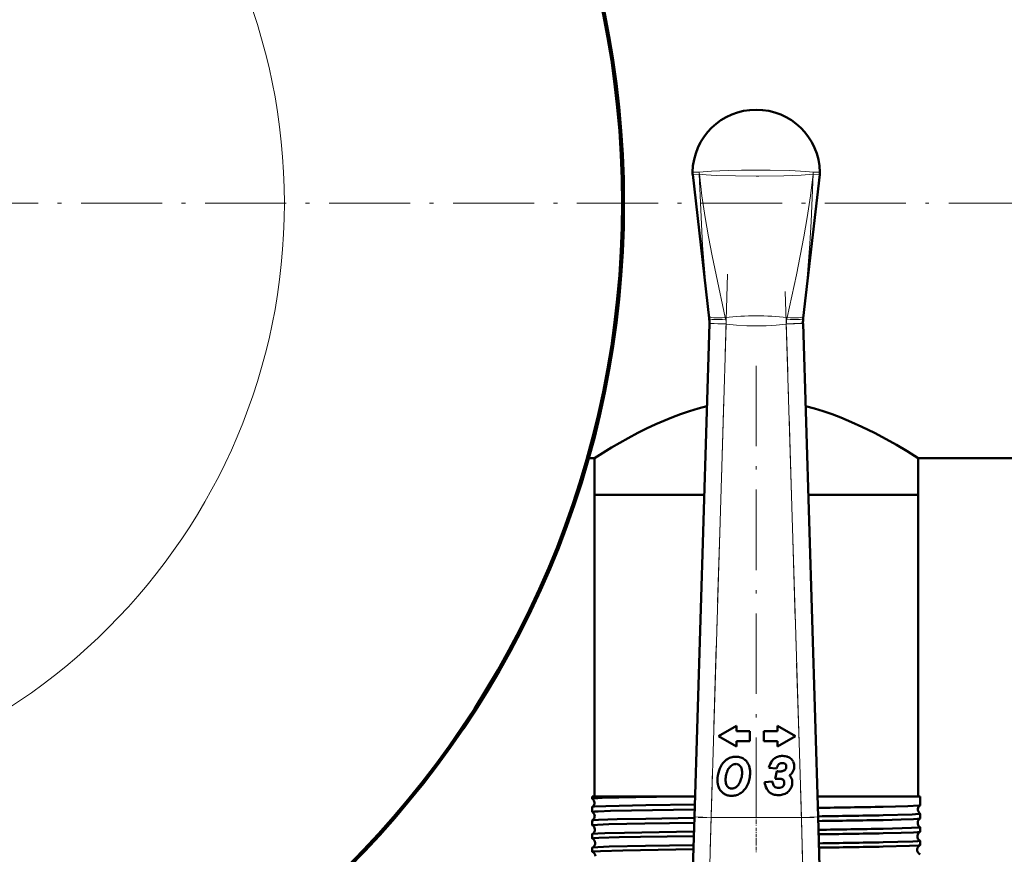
# Model space of a CAD drawing. Extents: x -1438 to 1837, y -1689 to 607.
# Tile 30 of 92: x 187 to 334, y -839 to -714. Entities that reach past the tile are written whole.
import ezdxf

# ---------------------------------------------------------------- set-up
doc = ezdxf.new("R2010")
doc.units = 0
doc.linetypes.add('DASHDOT', pattern=[18.5, 12, -3, 0.5, -3])

msp = doc.modelspace()

# ---------------------------------------------------------------- linework, layer by layer
at = {"color": 7, "lineweight": 18}
for p, q in [((288.32, -737.51), (288.31, -737.51)), ((305.27, -737.51), (305.27, -737.51)), ((289.78, -759.03), (289.74, -758.68)), ((292.17, -758.89), (292.22, -759.13)), ((301.36, -759.13), (301.41, -758.89)), ((303.84, -758.68), (303.8, -759.03)), ((292.31, -759.89), (289.81, -759.81)), ((292.31, -759.89), (290.06, -833.53)), ((292.3, -759.84), (292.31, -759.89)), ((301.28, -759.89), (303.78, -759.81)), ((301.28, -759.89), (301.28, -759.84)), ((303.53, -833.53), (301.28, -759.89)), ((287.56, -833.45), (290.06, -833.53)), ((290.06, -833.53), (289.57, -851.21)), ((290.06, -833.53), (303.53, -833.53)), ((303.53, -833.53), (306.03, -833.45)), ((304.01, -851.21), (303.53, -833.53))]:
    msp.add_line(p, q, dxfattribs=at)
at = {"color": 7, "lineweight": 50}
for p, q in [((287.31, -737.54), (289.78, -759.02)), ((306.27, -737.54), (303.8, -759.02)), ((289.78, -759.02), (289.78, -759.03)), ((303.8, -759.03), (303.8, -759.02)), ((287.56, -833.45), (289.81, -759.81)), ((289.81, -759.81), (289.81, -759.74)), ((303.77, -759.74), (303.78, -759.81)), ((303.78, -759.81), (306.03, -833.45)), ((271.8, -779.88), (272.64, -779.88)), ((272.64, -779.88), (272.64, -785.38)), ((320.94, -779.88), (416.79, -779.88)), ((320.94, -779.88), (320.94, -785.38)), ((272.64, -785.38), (289.03, -785.38)), ((272.64, -785.38), (272.64, -830.38)), ((272.64, -785.38), (289.03, -785.38)), ((304.56, -785.38), (315.51, -785.38)), ((304.56, -785.38), (320.94, -785.38)), ((315.51, -785.38), (320.94, -785.38)), ((320.94, -785.38), (320.94, -830.38)), ((293.83, -819.83), (291.14, -821.38)), ((293.83, -820.65), (293.83, -819.83)), ((295.83, -820.65), (293.83, -820.65)), ((295.83, -822.11), (295.83, -820.65)), ((299.95, -820.65), (297.95, -820.65)), ((297.95, -820.65), (297.95, -822.11)), ((299.95, -819.83), (299.95, -820.65)), ((302.64, -821.38), (299.95, -819.83)), ((291.14, -821.38), (293.83, -822.93)), ((293.83, -822.11), (295.83, -822.11)), ((293.83, -822.93), (293.83, -822.11)), ((297.95, -822.11), (299.95, -822.11)), ((299.95, -822.93), (302.64, -821.38)), ((299.95, -822.11), (299.95, -822.93)), ((301.14, -825.53), (301.17, -825.56)), ((298.68, -826.09), (299.83, -826.23)), ((299.87, -826.61), (299.64, -827.74)), ((300.23, -826.65), (300.13, -826.65)), ((299.21, -828.13), (298.05, -828.23)), ((300.98, -828.34), (300.98, -828.39)), ((272.33, -830.38), (285.06, -830.38)), ((272.33, -830.38), (272.33, -830.72)), ((272.33, -830.72), (272.34, -830.73)), ((285.06, -830.38), (287.65, -830.38)), ((305.93, -830.38), (315.74, -830.38)), ((315.74, -830.38), (321.25, -830.38)), ((321.25, -830.38), (321.25, -831.71)), ((272.34, -831.94), (272.33, -831.95)), ((272.33, -831.95), (272.33, -832.7)), ((321.25, -831.71), (321.25, -831.71)), ((321.25, -832.96), (321.25, -832.96)), ((321.25, -832.96), (321.25, -833.69)), ((272.33, -833.97), (272.33, -834.68)), ((287.07, -849.36), (287.56, -833.45)), ((306.03, -833.45), (306.51, -849.36)), ((321.25, -834.98), (321.25, -835.67)), ((272.33, -835.99), (272.33, -836.66)), ((321.25, -837), (321.25, -837.65)), ((272.33, -838.01), (272.33, -838.64))]:
    msp.add_line(p, q, dxfattribs=at)
at = {"color": 7, "linetype": 'DASHDOT', "lineweight": 18}
for p, q in [((-229.45, -741.83), (491.9, -741.83)), ((319.14, -741.83), (-45.56, -741.83)), ((292.53, -752.44), (289.83, -840.98)), ((303.75, -840.98), (301.05, -752.44)), ((296.79, -766.09), (296.79, -838.76))]:
    msp.add_line(p, q, dxfattribs=at)
at = {"color": 7, "linetype": 'DASHDOT', "lineweight": 18, "ltscale": 0.433284}
msp.add_line((305.46, -833.53), (288.13, -833.53), dxfattribs=at)
at = {"color": 7, "linetype": 'DASHDOT', "lineweight": 18, "ltscale": 0.045029}
msp.add_line((296.79, -833.03), (296.79, -834.83), dxfattribs=at)
at = {"color": 7, "linetype": 'DASHDOT', "lineweight": 18, "ltscale": 0.043887}
msp.add_line((296.79, -835.06), (296.79, -836.81), dxfattribs=at)
at = {"color": 7, "linetype": 'DASHDOT', "lineweight": 18, "ltscale": 0.042889}
msp.add_line((296.79, -837.08), (296.79, -838.8), dxfattribs=at)
at = {"color": 7, "lineweight": 18}
for points in [[(287.29, -737.2), (287.29, -737.2), (287.31, -737.2), (287.41, -737.2), (288.3, -737.23)], [(288.3, -737.51), (287.35, -737.54), (287.31, -737.54), (287.31, -737.54), (287.31, -737.54)], [(288.3, -737.23), (290.11, -737.07), (292.63, -736.95), (294.59, -736.91), (296.79, -736.9)], [(289.74, -758.68), (289.22, -753.42), (288.8, -748.14), (288.51, -742.83), (288.3, -737.51)], [(296.79, -737.78), (293.69, -737.76), (290.84, -737.68), (289.34, -737.6), (288.31, -737.51)], [(288.32, -737.51), (288.7, -740.75), (289.18, -743.97), (289.67, -746.84), (290.21, -749.7), (290.8, -752.55), (292.17, -758.89)], [(296.79, -736.9), (298.88, -736.91), (301.82, -736.98), (304.2, -737.12), (305.28, -737.23)], [(305.27, -737.51), (303.52, -737.64), (300.93, -737.74), (297.2, -737.78), (296.79, -737.78)], [(301.41, -758.89), (302.78, -752.55), (303.37, -749.71), (303.91, -746.85), (304.4, -743.98), (304.88, -740.75), (305.27, -737.51)], [(305.28, -737.51), (305.15, -741.05), (304.99, -744.59), (304.8, -747.88), (304.56, -751.16), (304.23, -754.93), (303.84, -758.68)], [(305.28, -737.23), (306.26, -737.2), (306.29, -737.2), (306.29, -737.2), (306.29, -737.2)], [(306.27, -737.54), (306.27, -737.54), (306.26, -737.54), (306.15, -737.54), (305.28, -737.51)], [(292.3, -759.84), (290.53, -759.78), (289.83, -759.74), (289.81, -759.74), (289.81, -759.74)], [(301.28, -759.89), (299.77, -760.04), (298.26, -760.13), (296.83, -760.16), (295.39, -760.13), (293.85, -760.04), (292.31, -759.89)], [(303.77, -759.74), (303.77, -759.74), (303.77, -759.74), (303.74, -759.74), (303.44, -759.76), (301.28, -759.84)]]:
    msp.add_lwpolyline(points, dxfattribs=at)
at = {"color": 7, "lineweight": 50}
for points in [[(272.64, -779.88), (275.19, -778.32), (277.67, -776.9), (279.13, -776.13), (280.43, -775.48), (281.82, -774.83), (284.2, -773.82), (285.49, -773.33), (286.83, -772.88), (288.12, -772.49), (289.43, -772.14)], [(304.15, -772.14), (305.49, -772.5), (306.8, -772.89), (308.14, -773.35), (309.44, -773.84), (311.03, -774.5), (312.55, -775.2), (314.45, -776.13), (316.18, -777.05), (317.7, -777.92), (319.3, -778.87), (320.94, -779.88)], [(285.06, -830.38), (278.83, -830.48), (273.81, -830.61), (272.58, -830.67), (272.36, -830.7), (272.34, -830.71), (272.33, -830.71), (272.33, -830.72), (272.33, -830.72)], [(287.59, -832.32), (278.19, -832.47), (275.03, -832.55), (273.19, -832.61), (272.64, -832.65), (272.37, -832.68), (272.34, -832.69), (272.34, -832.69), (272.33, -832.69), (272.33, -832.7)], [(287.61, -831.57), (280.33, -831.68), (274.33, -831.82), (272.61, -831.9), (272.38, -831.93), (272.35, -831.94), (272.34, -831.94)], [(321.25, -831.71), (321.24, -831.72), (321.21, -831.73), (321.04, -831.75), (319.43, -831.83), (315.74, -831.92)], [(321.25, -832.96), (321.25, -832.96), (321.25, -832.97), (321.24, -832.97), (321.23, -832.98), (321.08, -833), (320.05, -833.06), (315.74, -833.18)], [(287.53, -834.3), (280.19, -834.42), (274.78, -834.53), (273.12, -834.6), (272.42, -834.65), (272.34, -834.67), (272.33, -834.67), (272.33, -834.67), (272.33, -834.68)], [(287.55, -833.59), (280.31, -833.71), (276.04, -833.79), (273.25, -833.89), (272.53, -833.93), (272.37, -833.96), (272.34, -833.97)], [(321.24, -833.69), (321.23, -833.7), (321.18, -833.71), (320.86, -833.74), (320.28, -833.78), (318.42, -833.84), (315.74, -833.9)], [(287.49, -835.61), (277.13, -835.79), (274.18, -835.87), (273.18, -835.91), (272.46, -835.96), (272.36, -835.98), (272.34, -835.99)], [(321.25, -834.98), (321.25, -834.99), (321.25, -834.99), (321.25, -834.99), (321.23, -835), (321.1, -835.02), (319.98, -835.09), (315.74, -835.2)], [(321.24, -835.68), (321.23, -835.68), (321.18, -835.69), (320.85, -835.72), (320.27, -835.76), (318.42, -835.82), (315.74, -835.88)], [(287.47, -836.29), (279.53, -836.41), (276.34, -836.48), (273.32, -836.57), (272.61, -836.61), (272.36, -836.64), (272.34, -836.65), (272.34, -836.65), (272.33, -836.66), (272.33, -836.66)], [(321.25, -837), (321.25, -837.01), (321.25, -837.01), (321.25, -837.01), (321.24, -837.01), (321.21, -837.02), (320.86, -837.06), (320.18, -837.1), (317.93, -837.17), (315.74, -837.22)], [(287.41, -838.27), (276.87, -838.45), (273.57, -838.54), (272.65, -838.59), (272.42, -838.62), (272.34, -838.63), (272.33, -838.64), (272.33, -838.64), (272.33, -838.64)], [(287.43, -837.63), (280.25, -837.75), (274.85, -837.86), (273.17, -837.93), (272.45, -837.98), (272.36, -838), (272.34, -838)], [(321.24, -837.66), (321.2, -837.67), (321.01, -837.69), (319.68, -837.76), (315.74, -837.87)]]:
    msp.add_lwpolyline(points, dxfattribs=at)
msp.add_circle((136.79, -741.83), 140, dxfattribs=at)
at = {"color": 7, "lineweight": 18}
msp.add_circle((136.79, -741.83), 89.6, dxfattribs=at)
at = {"color": 7, "lineweight": 50}
for centre, radius, start, end in [((136.79, -741.83), 140.27, 270, 90), ((296.79, -737.38), 9.5, 90, 178.9168), ((296.79, -737.38), 9.5, 1.0875, 89.9999), ((289.79, -737.25), 2.5, 178.92, 186.5601), ((303.76, -737.25), 2.53, 353.4796, 1.0425), ((284.77, -759.58), 5.04, 358.2598, 6.283), ((308.81, -759.58), 5.04, 173.717, 181.7402), ((294.62, -827.58), 3.53, 140.9519, 162.0791), ((293.84, -826.94), 2.53, 122.3254, 140.9519), ((293.69, -826.71), 2.26, 102.7073, 122.3254), ((293.77, -826.62), 1.09, 114.3724, 122.4893), ((293.75, -826.96), 2.5, 96.047, 102.7073), ((293.74, -826.56), 1.02, 106.0127, 114.3724), ((293.74, -826.57), 1.03, 97.756, 106.0127), ((293.79, -827.38), 2.93, 89.924, 96.047), ((293.76, -826.71), 1.17, 89.924, 97.756), ((293.76, -826.51), 0.972, 83.8593, 89.924), ((293.79, -826.74), 2.29, 72.3526, 89.924), ((293.78, -826.36), 0.825, 77.3748, 83.8593), ((293.79, -826.28), 0.742, 57.4405, 77.3748), ((293.68, -826.46), 0.96, 39.4887, 57.4405), ((293.94, -826.28), 1.81, 52.3065, 72.3526), ((293.87, -826.36), 1.91, 46.7792, 52.3065), ((293.76, -826.48), 2.08, 41.5011, 46.7792), ((293.79, -826.46), 2.04, 18.1127, 41.5011), ((302.2, -827.12), 3.67, 146.3342, 163.6082), ((300.43, -825.94), 1.53, 124.7057, 146.3342), ((300.5, -826.05), 1.67, 114.6255, 124.7057), ((300.61, -826.27), 1.91, 105.2979, 114.6255), ((302.14, -826.96), 2.43, 145.8259, 162.3443), ((300.67, -826.5), 2.15, 97.0645, 105.2979), ((300.37, -825.76), 0.289, 115.7376, 145.8259), ((300.7, -826.45), 1.05, 109.5545, 115.7376), ((300.67, -826.35), 0.95, 103.1029, 109.5545), ((300.75, -827.2), 2.86, 90.021, 97.0645), ((300.66, -826.33), 0.929, 96.5352, 103.1029), ((300.67, -826.35), 0.948, 90.021, 96.5352), ((300.67, -826.83), 1.43, 82.8787, 90.021), ((300.75, -827.01), 2.67, 81.8925, 90.021), ((300.75, -826.2), 0.785, 73.6908, 82.8787), ((300.8, -826), 0.577, 62.1451, 73.6908), ((300.91, -825.8), 0.357, 49.1441, 62.1451), ((300.87, -826.23), 1.88, 72.0423, 81.8925), ((300.92, -825.78), 0.332, 18.3964, 42.5937), ((300.94, -826.01), 1.64, 60.6248, 72.0423), ((301.04, -825.83), 1.44, 48.3036, 60.6248), ((301.09, -825.77), 1.36, 25.2295, 48.3036), ((300.95, -825.84), 1.51, 3.5317, 25.2295), ((295.93, -828), 4.91, 162.0791, 179.924), ((297.27, -828.2), 5.07, 166.8649, 172.5105), ((295.19, -827.71), 2.93, 157.419, 166.8649), ((294.52, -827.44), 2.21, 146.6467, 157.419), ((294.52, -827.43), 2.2, 135.8813, 146.6467), ((293.91, -826.84), 1.35, 122.4893, 135.8813), ((293.65, -826.49), 0.996, 16.3019, 39.4887), ((292.51, -826.82), 2.18, 360, 16.3019), ((291.87, -826.82), 2.82, 351.515, 359.924), ((292.67, -826.82), 3.22, 0, 18.1127), ((291.13, -826.82), 4.75, 348.7848, 359.924), ((300.24, -824.63), 2.02, 259.4174, 265.8514), ((300.23, -824.73), 1.91, 265.8514, 267.1369), ((300.23, -823.9), 2.75, 270.0719, 276.0854), ((300.35, -825.09), 1.56, 276.0854, 283.9438), ((300.45, -825.48), 1.15, 283.9438, 294.0681), ((300.64, -825.91), 0.676, 294.0681, 306.6588), ((300.72, -826.02), 0.543, 306.6588, 325.9473), ((300.69, -826), 0.577, 325.9473, 344.8128), ((300.51, -825.92), 0.77, 0.021, 18.3964), ((300.55, -825.96), 0.73, 344.8128, 352.9701), ((300.23, -825.92), 1.04, 352.9701, 360), ((300.58, -825.5), 2.09, 304.4207, 310.4133), ((300.96, -825.95), 1.5, 310.4133, 327.4215), ((301, -825.98), 1.45, 327.4215, 344.995), ((300.56, -825.86), 1.91, 344.995, 1.7265), ((300.67, -825.85), 1.8, 1.7475, 3.5317), ((294.09, -828), 3.07, 180, 192.1342), ((295.08, -827.91), 2.86, 172.5105, 179.924), ((294.56, -827.91), 2.34, 180, 195.9233), ((293.21, -828.3), 0.929, 195.9233, 238.2264), ((292.49, -827.41), 2.05, 317.1586, 325.2851), ((292.28, -827.27), 2.3, 325.2851, 332.9844), ((291.71, -826.98), 2.94, 332.9844, 339.1418), ((291.32, -826.83), 3.36, 339.1418, 344.9445), ((291.04, -826.69), 3.67, 344.062, 351.515), ((292.53, -827.29), 3.27, 321.6261, 336.8653), ((291.7, -826.93), 4.18, 336.8653, 348.7848), ((300.8, -827.97), 2.76, 185.4221, 207.9918), ((300.67, -828.04), 1.46, 183.6997, 206.6644), ((299.89, -836.18), 8.44, 88.3873, 91.6778), ((300, -832.33), 4.6, 86.194, 88.3873), ((300.09, -830.94), 3.2, 83.1053, 86.194), ((300.32, -829.06), 1.31, 78.469, 83.1053), ((300.49, -828.25), 0.479, 58.618, 78.469), ((300.47, -828.27), 0.507, 39.1737, 58.618), ((300.54, -828.22), 0.418, 16.9753, 39.1737), ((300.18, -828.35), 0.795, 335.9154, 357.275), ((300.12, -828.34), 0.854, 0.163, 16.9753), ((300.61, -828.35), 1.61, 36.8441, 44.3269), ((300.81, -828.2), 1.36, 16.8187, 36.8441), ((300.29, -828.28), 1.88, 338.2315, 360), ((300.69, -828.24), 1.48, 7.9721, 16.8187), ((300.39, -828.28), 1.79, 0.021, 7.9721), ((293.32, -828.16), 2.28, 192.1342, 206.4763), ((293.05, -828.3), 1.99, 206.4763, 223.0363), ((293, -828.35), 1.91, 223.0363, 239.9657), ((293.11, -828.16), 2.13, 239.9657, 247.6508), ((293.12, -828.44), 0.762, 238.2264, 257.9682), ((293.14, -828.34), 0.862, 257.9682, 264.1567), ((293.15, -828.18), 1.02, 264.1567, 269.924), ((293.15, -828.26), 0.947, 269.924, 276.3311), ((293.15, -828.22), 0.985, 276.3311, 282.6353), ((293.14, -828.17), 1.03, 282.6353, 288.6933), ((293.09, -828.02), 1.19, 288.6933, 294.3941), ((293.13, -828.12), 1.09, 294.3941, 306.5931), ((292.88, -827.77), 1.52, 306.5931, 317.1586), ((293.11, -827.86), 2.44, 287.7982, 296.3172), ((292.92, -827.46), 2.88, 296.3172, 304.1102), ((293.11, -827.75), 2.53, 304.1102, 321.6261), ((299.81, -828.5), 1.64, 207.9918, 232.1297), ((299.82, -828.48), 1.67, 232.1297, 253.5785), ((300.11, -827.5), 2.69, 253.5785, 270.021), ((300.01, -828.37), 0.727, 206.6644, 228.0024), ((299.98, -828.41), 0.675, 228.0024, 251.5916), ((300.15, -827.88), 1.23, 251.5916, 270.021), ((300.15, -827.94), 1.17, 270.021, 279.3049), ((300.2, -828.26), 0.845, 279.3049, 289.9406), ((300.17, -827.84), 2.34, 274.4101, 293.6304), ((300.23, -828.33), 0.768, 289.9406, 301.3906), ((300.23, -828.33), 0.774, 301.3906, 312.8032), ((300.3, -828.41), 0.664, 312.8032, 335.9154), ((300.47, -828.52), 1.6, 293.6304, 317.4422), ((300.14, -828.22), 2.05, 317.4422, 338.2315), ((271.91, -831.33), 0.743, 3.7214, 55.0316), ((271.91, -831.34), 0.744, 305.0164, 3.833), ((293.1, -828.18), 2.11, 247.6508, 255.3803), ((293.11, -828.12), 2.17, 255.3803, 262.8807), ((293.15, -827.86), 2.43, 262.8804, 269.9237), ((293.15, -827.96), 2.33, 269.924, 278.8623), ((293.15, -827.96), 2.33, 278.8623, 287.7982), ((300.11, -826.85), 3.34, 270.021, 272.1494), ((300.12, -827.2), 2.98, 272.1494, 274.4101), ((272.34, -832.69), 0.00906, 192.2529, 248.0265), ((271.95, -833.33), 0.743, 3.7187, 58.1576), ((285.12, 776.8), 1609.02, 270.74303, 271.09068), ((321.66, -832.34), 0.744, 172.7338, 236.57), ((321.65, -832.33), 0.742, 123.375, 172.8545), ((272.34, -833.98), 0.00945, 112.0189, 167.7772), ((271.94, -833.34), 0.743, 301.8709, 3.8615), ((285.13, 738.81), 1572.3, 270.76132, 271.11569), ((285.17, 769.21), 1603.4, 270.74579, 271.09249), ((321.62, -834.33), 0.742, 120.3006, 172.87), ((321.62, -834.34), 0.743, 172.7121, 239.6357), ((321.24, -833.68), 0.0098, 289.8066, 346.2686), ((272.34, -834.67), 0.0106, 195.3321, 252.4338), ((271.98, -835.33), 0.742, 3.6938, 61.1753), ((271.98, -835.34), 0.742, 298.8606, 3.8746), ((285.3, 728.01), 1563.51, 270.76158, 271.11567), ((285.29, 757.89), 1594.06, 270.74828, 271.09484), ((321.58, -836.33), 0.741, 117.3526, 172.8988), ((321.24, -834.99), 0.0102, 13.6686, 70.1709), ((321.24, -835.66), 0.0116, 285.5576, 342.9629), ((272.34, -836), 0.011, 107.7801, 164.8173), ((272.34, -836.65), 0.0127, 198.7319, 256.3304), ((272.02, -837.33), 0.741, 3.6634, 64.0841), ((272.02, -837.34), 0.742, 295.9765, 3.8979), ((285.38, 723.91), 1561.43, 270.76216, 271.11447), ((321.58, -836.34), 0.743, 172.6969, 242.572), ((321.24, -837.01), 0.0119, 16.8948, 74.3208), ((272.34, -838.02), 0.0132, 103.6255, 161.0246), ((272.35, -838.64), 0.0158, 202.882, 260.3359), ((272.05, -839.33), 0.74, 3.6304, 66.8494), ((285.46, 743.73), 1581.89, 270.74999, 271.09702), ((321.55, -838.33), 0.74, 114.5024, 172.9409), ((321.55, -838.34), 0.742, 172.6733, 245.3932), ((321.24, -837.65), 0.0142, 281.5103, 339.0664), ((321.24, -839.02), 0.0145, 20.782, 78.3328)]:
    msp.add_arc(centre, radius, start, end, dxfattribs=at)
at = {"color": 7, "lineweight": 18}
for centre, radius, start, end in [((291.09, -737.29), 2.79, 178.6725, 184.495), ((291.09, -737.2), 2.8, 180.6934, 186.5398), ((302.49, -737.2), 2.8, 353.4602, 359.3066), ((302.5, -737.29), 2.79, 355.505, 1.3275), ((296.79, -802.03), 43.39, 83.889, 96.111), ((288.86, -759.87), 3.45, 0.5645, 12.4507), ((304.73, -759.87), 3.45, 167.5497, 179.4352)]:
    msp.add_arc(centre, radius, start, end, dxfattribs=at)
for centre, major_axis, ratio, start_param, end_param in [((292.23, -758.4), (2.49, 0.27), 0.191483, 3.147796, 4.669262), ((292.27, -758.76), (2.48, 0.27), 0.146033, 3.144533, 4.67951), ((301.32, -758.76), (2.48, -0.27), 0.146033, 4.745268, 6.280245), ((301.35, -758.4), (2.49, -0.27), 0.191483, 4.755516, 6.276982)]:
    msp.add_ellipse(centre, major_axis=major_axis, ratio=ratio, start_param=start_param, end_param=end_param, dxfattribs=at)

doc.saveas('drawing.dxf')
